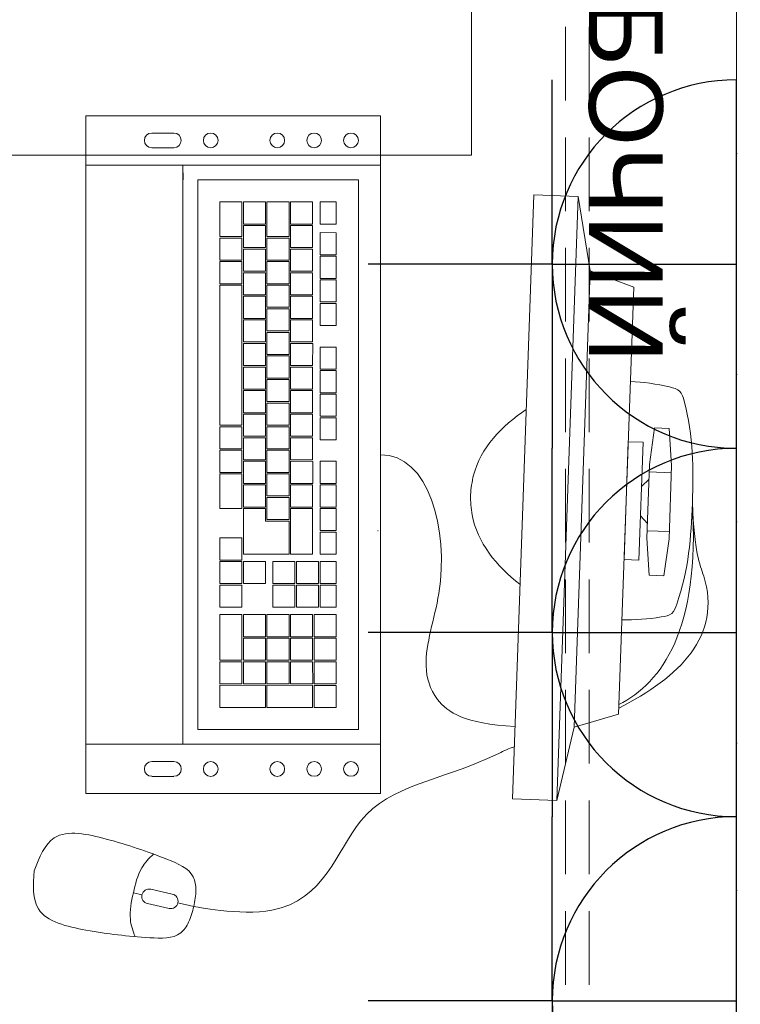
# Model space of a CAD drawing. Header units: millimetres. Extents: x -57464382 to 30606835, y -92609 to 65084.
# Tile 17 of 256: x -73169 to -72680, y -52829 to -52161. Entities that reach past the tile are written whole.
import ezdxf

# ---------------------------------------------------------------- set-up
doc = ezdxf.new("R2010")
doc.units = ezdxf.units.MM
doc.linetypes.add('( Hidden )', pattern=[0.375, 0.25, -0.125])
doc.layers.get('0').update_dxf_attribs({"lineweight": 0})
doc.layers.add('00_АР_Номер мебели', color=1, linetype='Continuous', lineweight=13, plot=False)
doc.layers.add('00_АР_Подложка', color=7, linetype='Continuous', lineweight=0, true_color=0x9b9292)
doc.layers.add('1. ПОДЛОЖКА', color=7, linetype='Continuous', lineweight=0, true_color=0x9b9292)
doc.layers.add('06_АР_Мебель', color=4, linetype='Continuous', lineweight=9)
doc.layers.add('09_АР_Мебель', color=4, linetype='Continuous', lineweight=9)
doc.layers.add('ЭОМ', color=7, linetype='Continuous')
doc.styles.get("Standard").update_dxf_attribs({"font": 'arial.ttf'})

# ---------------------------------------------------------------- blocks, each defined once
blk = doc.blocks.new('Компьютер')
at = {"layer": '00_АР_Подложка', "lineweight": 0}
for p, q in [((-76.43, 195.2), (-76.44, 185.2)), ((-76.43, 195.2), (-51.43, 197.69)), ((-51.43, 197.69), (-1.43, 197.66)), ((-46.44, 182.69), (-46.43, 197.69)), ((-6.43, 197.66), (-6.44, 182.66)), ((23.57, 195.14), (-1.43, 197.66)), ((23.57, 195.14), (23.56, 185.14)), ((-76.44, 185.2), (-51.44, 182.69)), ((-1.44, 182.66), (-51.44, 182.69)), ((-36.44, 177.68), (-41.44, 182.68)), ((-16.44, 177.67), (-11.44, 182.66)), ((23.56, 185.14), (-1.44, 182.66)), ((-66.45, 167.7), (-66.44, 177.7)), ((-66.44, 177.7), (13.56, 177.65)), ((13.56, 177.65), (13.55, 167.65)), ((-171.45, 167.76), (-181.47, 137.76)), ((118.55, 167.59), (-171.45, 167.76)), ((13.55, 167.65), (-66.45, 167.7)), ((118.55, 167.59), (128.47, 137.76)), ((-181.47, 137.76), (-231.47, 127.79)), ((-181.47, 137.76), (128.47, 137.76)), ((128.47, 137.76), (178.53, 127.79)), ((-231.49, 97.79), (-231.47, 127.79)), ((-231.47, 127.79), (178.53, 127.79)), ((178.53, 127.79), (178.51, 97.79)), ((-231.49, 97.79), (178.51, 97.79)), ((-281.52, -8.22), (178.19, 8.05)), ((144.71, 6.87), (151.79, -193.01)), ((178.19, 8.05), (185.27, -191.82)), ((-274.45, -208.09), (-281.52, -8.22)), ((-248.04, -7.03), (-240.97, -206.91)), ((-237.52, -21.67), (135.25, -8.48)), ((135.25, -8.48), (139.11, -117.41)), ((-233.66, -130.6), (-237.52, -21.67)), ((52.83, -26.4), (37.84, -26.93)), ((52.83, -26.4), (53.22, -37.4)), ((57.83, -26.23), (72.82, -25.7)), ((58.36, -41.22), (57.83, -26.23)), ((72.82, -25.7), (73.35, -40.69)), ((73.82, -25.66), (88.81, -25.13)), ((74.35, -40.65), (73.82, -25.66)), ((88.81, -25.13), (89.34, -40.12)), ((89.81, -25.1), (104.8, -24.56)), ((90.34, -40.09), (89.81, -25.1)), ((104.8, -24.56), (105.33, -39.56)), ((105.8, -24.53), (120.79, -24)), ((106.33, -39.52), (105.8, -24.53)), ((120.79, -24), (121.32, -38.99)), ((-138.21, -33.16), (-153.2, -33.69)), ((-138.21, -33.16), (-137.83, -44.16)), ((-108.65, -32.12), (-123.64, -32.65)), ((-123.25, -43.64), (-123.64, -32.65)), ((-108.65, -32.12), (-108.26, -43.11)), ((-92.66, -31.55), (-107.65, -32.08)), ((-107.26, -43.08), (-107.65, -32.08)), ((-92.66, -31.55), (-92.27, -42.55)), ((-76.67, -30.99), (-91.66, -31.52)), ((-91.27, -42.51), (-91.66, -31.52)), ((-76.67, -30.99), (-76.28, -41.98)), ((-60.68, -30.42), (-75.67, -30.95)), ((-75.28, -41.94), (-75.67, -30.95)), ((-60.68, -30.42), (-60.29, -41.41)), ((-31.11, -29.37), (-46.11, -29.9)), ((-45.72, -40.9), (-46.11, -29.9)), ((-31.11, -29.37), (-30.73, -40.37)), ((-15.12, -28.81), (-30.12, -29.34)), ((-29.73, -40.33), (-30.12, -29.34)), ((-15.12, -28.81), (-14.74, -39.8)), ((0.87, -28.24), (-14.13, -28.77)), ((-13.74, -39.77), (-14.13, -28.77)), ((0.87, -28.24), (1.25, -39.24)), ((16.86, -27.68), (1.86, -28.21)), ((2.25, -39.2), (1.86, -28.21)), ((16.86, -27.68), (17.24, -38.67)), ((36.84, -26.97), (21.85, -27.5)), ((22.24, -38.49), (21.85, -27.5)), ((36.84, -26.97), (37.23, -37.96)), ((38.23, -37.93), (37.84, -26.93)), ((-207, -35.6), (-222, -36.13)), ((-221.61, -47.12), (-222, -36.13)), ((-207, -35.6), (-206.62, -46.59)), ((-186.18, -34.86), (-201.17, -35.39)), ((-200.79, -46.39), (-201.17, -35.39)), ((-186.18, -34.86), (-185.8, -45.85)), ((-170.19, -34.3), (-185.18, -34.83)), ((-184.8, -45.82), (-185.18, -34.83)), ((-170.19, -34.3), (-169.81, -45.29)), ((-154.2, -33.73), (-169.19, -34.26)), ((-168.81, -45.25), (-169.19, -34.26)), ((-154.2, -33.73), (-153.82, -44.72)), ((-152.82, -44.69), (-153.2, -33.69)), ((-14.74, -39.8), (-29.73, -40.33)), ((1.25, -39.24), (-13.74, -39.77)), ((17.24, -38.67), (2.25, -39.2)), ((37.23, -37.96), (22.24, -38.49)), ((22.28, -39.49), (37.27, -38.96)), ((22.81, -54.48), (22.28, -39.49)), ((37.27, -38.96), (37.8, -53.95)), ((53.22, -37.4), (38.23, -37.93)), ((38.27, -38.93), (53.26, -38.4)), ((38.8, -53.92), (38.27, -38.93)), ((53.26, -38.4), (53.79, -53.39)), ((105.33, -39.56), (90.34, -40.09)), ((121.32, -38.99), (106.33, -39.52)), ((106.37, -40.52), (121.36, -39.99)), ((121.36, -39.99), (122.45, -70.97)), ((-206.62, -46.59), (-221.61, -47.12)), ((-185.8, -45.85), (-200.79, -46.39)), ((-169.81, -45.29), (-184.8, -45.82)), ((-153.82, -44.72), (-168.81, -45.25)), ((-137.83, -44.16), (-152.82, -44.69)), ((-108.26, -43.11), (-123.25, -43.64)), ((-92.27, -42.55), (-107.26, -43.08)), ((-76.28, -41.98), (-91.27, -42.51)), ((-77.52, -47.03), (-62.53, -46.5)), ((-60.29, -41.41), (-75.28, -41.94)), ((-62.53, -46.5), (-62, -61.49)), ((-61.53, -46.46), (-46.54, -45.93)), ((-61, -61.45), (-61.53, -46.46)), ((-46.54, -45.93), (-46.01, -60.92)), ((-30.73, -40.37), (-45.72, -40.9)), ((-45.54, -45.89), (-30.55, -45.36)), ((-45.01, -60.89), (-45.54, -45.89)), ((-30.55, -45.36), (-30.02, -60.35)), ((-29.55, -45.33), (-14.56, -44.8)), ((-29.02, -60.32), (-29.55, -45.33)), ((-14.56, -44.8), (-14.03, -59.79)), ((-13.56, -44.76), (17.42, -43.67)), ((-13.03, -59.75), (-13.56, -44.76)), ((17.42, -43.67), (17.95, -58.66)), ((73.35, -40.69), (58.36, -41.22)), ((58.4, -42.22), (73.39, -41.69)), ((58.93, -57.21), (58.4, -42.22)), ((73.39, -41.69), (73.92, -56.68)), ((89.34, -40.12), (74.35, -40.65)), ((74.39, -41.65), (89.38, -41.12)), ((74.92, -56.64), (74.39, -41.65)), ((89.38, -41.12), (89.91, -56.11)), ((90.38, -41.09), (105.37, -40.55)), ((90.91, -56.08), (90.38, -41.09)), ((105.37, -40.55), (105.9, -55.55)), ((107.46, -71.5), (106.37, -40.52)), ((-221.43, -52.12), (-206.44, -51.59)), ((-220.9, -67.11), (-221.43, -52.12)), ((-206.44, -51.59), (-205.91, -66.58)), ((-205.44, -51.55), (-190.45, -51.02)), ((-204.91, -66.54), (-205.44, -51.55)), ((-190.45, -51.02), (-189.92, -66.01)), ((-189.45, -50.99), (-174.46, -50.46)), ((-188.92, -65.98), (-189.45, -50.99)), ((-174.46, -50.46), (-173.93, -65.45)), ((-173.46, -50.42), (-158.47, -49.89)), ((-172.93, -65.41), (-173.46, -50.42)), ((-158.47, -49.89), (-157.94, -64.88)), ((-157.47, -49.86), (-142.48, -49.33)), ((-156.94, -64.85), (-157.47, -49.86)), ((-142.48, -49.33), (-141.95, -64.32)), ((-141.48, -49.29), (-126.49, -48.76)), ((-140.95, -64.28), (-141.48, -49.29)), ((-126.49, -48.76), (-125.96, -63.75)), ((-125.49, -48.72), (-110.5, -48.19)), ((-124.96, -63.71), (-125.49, -48.72)), ((-110.5, -48.19), (-109.97, -63.18)), ((-109.5, -48.16), (-94.51, -47.63)), ((-108.97, -63.15), (-109.5, -48.16)), ((-94.51, -47.63), (-93.98, -62.62)), ((-93.51, -47.59), (-78.52, -47.06)), ((-92.98, -62.58), (-93.51, -47.59)), ((-78.52, -47.06), (-77.99, -62.05)), ((-76.99, -62.02), (-77.52, -47.03)), ((53.79, -53.39), (38.8, -53.92)), ((-14.03, -59.79), (-29.02, -60.32)), ((17.95, -58.66), (-13.03, -59.75)), ((-4.5, -60.45), (17.99, -59.66)), ((17.99, -59.66), (19.08, -90.64)), ((37.8, -53.95), (22.81, -54.48)), ((22.84, -55.48), (37.83, -54.95)), ((23.37, -70.47), (22.84, -55.48)), ((37.83, -54.95), (38.36, -69.94)), ((38.83, -54.92), (53.82, -54.39)), ((39.36, -69.91), (38.83, -54.92)), ((53.82, -54.39), (54.35, -69.38)), ((73.92, -56.68), (58.93, -57.21)), ((58.96, -58.21), (73.95, -57.68)), ((59.49, -73.2), (58.96, -58.21)), ((73.95, -57.68), (74.48, -72.67)), ((89.91, -56.11), (74.92, -56.64)), ((74.95, -57.64), (89.94, -57.11)), ((75.48, -72.63), (74.95, -57.64)), ((89.94, -57.11), (90.47, -72.1)), ((105.9, -55.55), (90.91, -56.08)), ((90.94, -57.08), (105.93, -56.54)), ((91.47, -72.07), (90.94, -57.08)), ((105.93, -56.54), (106.46, -71.54)), ((-205.91, -66.58), (-220.9, -67.11)), ((-189.92, -66.01), (-204.91, -66.54)), ((-196.38, -67.24), (-181.39, -66.71)), ((-173.93, -65.45), (-188.92, -65.98)), ((-181.39, -66.71), (-180.86, -81.7)), ((-180.39, -66.68), (-165.4, -66.15)), ((-179.86, -81.67), (-180.39, -66.68)), ((-157.94, -64.88), (-172.93, -65.41)), ((-165.4, -66.15), (-164.87, -81.14)), ((-164.4, -66.11), (-149.41, -65.58)), ((-163.87, -81.1), (-164.4, -66.11)), ((-141.95, -64.32), (-156.94, -64.85)), ((-149.41, -65.58), (-148.88, -80.57)), ((-148.41, -65.54), (-133.42, -65.01)), ((-147.88, -80.54), (-148.41, -65.54)), ((-125.96, -63.75), (-140.95, -64.28)), ((-133.42, -65.01), (-132.89, -80.01)), ((-132.42, -64.98), (-117.43, -64.45)), ((-131.89, -79.97), (-132.42, -64.98)), ((-109.97, -63.18), (-124.96, -63.71)), ((-117.43, -64.45), (-116.9, -79.44)), ((-116.43, -64.41), (-101.44, -63.88)), ((-115.9, -79.4), (-116.43, -64.41)), ((-93.98, -62.62), (-108.97, -63.15)), ((-101.44, -63.88), (-100.91, -78.87)), ((-100.44, -63.85), (-85.45, -63.32)), ((-99.91, -78.84), (-100.44, -63.85)), ((-77.99, -62.05), (-92.98, -62.58)), ((-85.45, -63.32), (-84.92, -78.31)), ((-84.45, -63.28), (-69.46, -62.75)), ((-83.92, -78.27), (-84.45, -63.28)), ((-62, -61.49), (-76.99, -62.02)), ((-69.46, -62.75), (-68.93, -77.74)), ((-68.46, -62.72), (-53.47, -62.19)), ((-67.93, -77.71), (-68.46, -62.72)), ((-46.01, -60.92), (-61, -61.45)), ((-53.47, -62.19), (-52.94, -77.18)), ((-52.47, -62.15), (-37.48, -61.62)), ((-51.94, -77.14), (-52.47, -62.15)), ((-30.02, -60.35), (-45.01, -60.89)), ((-37.48, -61.62), (-36.95, -76.61)), ((-36.48, -61.58), (-21.49, -61.05)), ((-35.95, -76.57), (-36.48, -61.58)), ((-21.49, -61.05), (-20.96, -76.04)), ((-20.49, -61.02), (-5.5, -60.49)), ((-19.96, -76.01), (-20.49, -61.02)), ((-5.5, -60.49), (-4.97, -75.48)), ((-3.93, -76.44), (-4.5, -60.45)), ((-220.86, -68.11), (-197.38, -67.28)), ((-220.33, -83.1), (-220.86, -68.11)), ((-197.38, -67.28), (-196.85, -82.27)), ((-195.85, -82.23), (-196.38, -67.24)), ((38.36, -69.94), (23.37, -70.47)), ((54.35, -69.38), (39.36, -69.91)), ((74.48, -72.67), (59.49, -73.2)), ((90.47, -72.1), (75.48, -72.63)), ((75.52, -73.63), (90.51, -73.1)), ((90.51, -73.1), (91.04, -88.09)), ((106.46, -71.54), (91.47, -72.07)), ((91.51, -73.07), (106.5, -72.53)), ((92.04, -88.06), (91.51, -73.07)), ((106.5, -72.53), (107.03, -87.53)), ((122.45, -70.97), (107.46, -71.5)), ((107.5, -72.5), (122.49, -71.97)), ((108.59, -103.48), (107.5, -72.5)), ((122.49, -71.97), (123.58, -102.95)), ((-132.89, -80.01), (-147.88, -80.54)), ((-116.9, -79.44), (-131.89, -79.97)), ((-124.36, -80.7), (-109.37, -80.17)), ((-100.91, -78.87), (-115.9, -79.4)), ((-109.37, -80.17), (-108.84, -95.16)), ((-108.37, -80.14), (-93.38, -79.61)), ((-107.84, -95.13), (-108.37, -80.14)), ((-84.92, -78.31), (-99.91, -78.84)), ((-93.38, -79.61), (-92.85, -94.6)), ((-92.38, -79.57), (-77.39, -79.04)), ((-91.85, -94.56), (-92.38, -79.57)), ((-68.93, -77.74), (-83.92, -78.27)), ((-77.39, -79.04), (-76.86, -94.03)), ((-76.39, -79.01), (-61.4, -78.48)), ((-75.86, -94), (-76.39, -79.01)), ((-52.94, -77.18), (-67.93, -77.71)), ((-61.4, -78.48), (-60.87, -93.47)), ((-60.4, -78.44), (-45.41, -77.91)), ((-59.87, -93.43), (-60.4, -78.44)), ((-36.95, -76.61), (-51.94, -77.14)), ((-45.41, -77.91), (-44.88, -92.9)), ((-44.41, -77.87), (-29.42, -77.34)), ((-43.88, -92.87), (-44.41, -77.87)), ((-20.96, -76.04), (-35.95, -76.57)), ((-29.42, -77.34), (-28.89, -92.33)), ((-28.42, -77.31), (-13.43, -76.78)), ((-27.89, -92.3), (-28.42, -77.31)), ((-4.97, -75.48), (-19.96, -76.01)), ((-13.43, -76.78), (-12.9, -91.77)), ((-12.43, -76.74), (-3.93, -76.44)), ((-11.9, -91.73), (-12.43, -76.74)), ((23.55, -75.47), (38.54, -74.94)), ((24.08, -90.46), (23.55, -75.47)), ((38.54, -74.94), (39.07, -89.93)), ((59.53, -74.2), (74.52, -73.67)), ((60.06, -89.19), (59.53, -74.2)), ((74.52, -73.67), (75.05, -88.66)), ((76.05, -88.62), (75.52, -73.63)), ((-196.85, -82.27), (-220.33, -83.1)), ((-220.3, -84.1), (-205.31, -83.57)), ((-219.77, -99.09), (-220.3, -84.1)), ((-205.31, -83.57), (-204.78, -98.56)), ((-204.31, -83.53), (-189.32, -83)), ((-203.78, -98.52), (-204.31, -83.53)), ((-180.86, -81.7), (-195.85, -82.23)), ((-189.32, -83), (-188.79, -97.99)), ((-188.32, -82.97), (-173.33, -82.44)), ((-187.79, -97.96), (-188.32, -82.97)), ((-164.87, -81.14), (-179.86, -81.67)), ((-173.33, -82.44), (-172.8, -97.43)), ((-172.33, -82.4), (-157.34, -81.87)), ((-171.8, -97.39), (-172.33, -82.4)), ((-148.88, -80.57), (-163.87, -81.1)), ((-157.34, -81.87), (-156.81, -96.86)), ((-156.34, -81.84), (-141.35, -81.31)), ((-155.81, -96.83), (-156.34, -81.84)), ((-141.35, -81.31), (-140.82, -96.3)), ((-140.35, -81.27), (-125.36, -80.74)), ((-139.82, -96.26), (-140.35, -81.27)), ((-125.36, -80.74), (-124.83, -95.73)), ((-123.83, -95.69), (-124.36, -80.7)), ((-60.87, -93.47), (-75.86, -94)), ((-44.88, -92.9), (-59.87, -93.43)), ((-28.89, -92.33), (-43.88, -92.87)), ((-35.35, -93.56), (-11.86, -92.73)), ((-12.9, -91.77), (-27.89, -92.3)), ((19.08, -90.64), (-11.9, -91.73)), ((-11.86, -92.73), (-11.33, -107.72)), ((8.13, -92.03), (23.12, -91.5)), ((8.66, -107.02), (8.13, -92.03)), ((23.12, -91.5), (23.65, -106.49)), ((39.07, -89.93), (24.08, -90.46)), ((24.12, -91.46), (39.11, -90.93)), ((24.65, -106.45), (24.12, -91.46)), ((39.11, -90.93), (39.64, -105.92)), ((40.11, -90.89), (55.1, -90.36)), ((40.64, -105.88), (40.11, -90.89)), ((55.1, -90.36), (55.63, -105.35)), ((75.05, -88.66), (60.06, -89.19)), ((60.09, -90.19), (91.07, -89.09)), ((60.62, -105.18), (60.09, -90.19)), ((91.04, -88.09), (76.05, -88.62)), ((91.07, -89.09), (91.6, -104.08)), ((107.03, -87.53), (92.04, -88.06)), ((92.07, -89.06), (107.06, -88.52)), ((92.6, -104.05), (92.07, -89.06)), ((107.06, -88.52), (107.59, -103.52)), ((-204.78, -98.56), (-219.77, -99.09)), ((-219.73, -100.09), (-196.25, -99.26)), ((-219.2, -115.08), (-219.73, -100.09)), ((-188.79, -97.99), (-203.78, -98.52)), ((-196.25, -99.26), (-195.72, -114.25)), ((-195.25, -99.22), (-180.26, -98.69)), ((-194.72, -114.21), (-195.25, -99.22)), ((-172.8, -97.43), (-187.79, -97.96)), ((-180.26, -98.69), (-179.73, -113.68)), ((-179.26, -98.66), (-164.27, -98.13)), ((-178.73, -113.65), (-179.26, -98.66)), ((-156.81, -96.86), (-171.8, -97.39)), ((-164.27, -98.13), (-163.74, -113.12)), ((-163.27, -98.09), (-68.33, -94.73)), ((-162.74, -113.08), (-163.27, -98.09)), ((-140.82, -96.3), (-155.81, -96.83)), ((-124.83, -95.73), (-139.82, -96.26)), ((-108.84, -95.16), (-123.83, -95.69)), ((-92.85, -94.6), (-107.84, -95.13)), ((-76.86, -94.03), (-91.85, -94.56)), ((-68.33, -94.73), (-67.8, -109.72)), ((-67.33, -94.7), (-52.34, -94.17)), ((-66.8, -109.69), (-67.33, -94.7)), ((-52.34, -94.17), (-51.81, -109.16)), ((-51.34, -94.13), (-36.35, -93.6)), ((-50.81, -109.12), (-51.34, -94.13)), ((-36.35, -93.6), (-35.82, -108.59)), ((-34.82, -108.55), (-35.35, -93.56)), ((23.65, -106.49), (8.66, -107.02)), ((39.64, -105.92), (24.65, -106.45)), ((55.63, -105.35), (40.64, -105.88)), ((91.6, -104.08), (60.62, -105.18)), ((107.59, -103.52), (92.6, -104.05)), ((123.58, -102.95), (108.59, -103.48)), ((-163.74, -113.12), (-178.73, -113.65)), ((-67.8, -109.72), (-162.74, -113.08)), ((-51.81, -109.16), (-66.8, -109.69)), ((-35.82, -108.59), (-50.81, -109.12)), ((-11.33, -107.72), (-34.82, -108.55)), ((139.11, -117.41), (-233.66, -130.6)), ((-195.72, -114.25), (-219.2, -115.08)), ((-179.73, -113.68), (-194.72, -114.21)), ((259.16, -115.85), (257.13, -126.72)), ((-243.3, -140.95), (149.45, -127.05)), ((161.41, -132.82), (161.94, -147.81)), ((171.94, -147.46), (171.41, -132.47)), ((251.29, -130.71), (248.54, -145.46)), ((258.36, -147.3), (261.12, -132.55)), ((-233.31, -140.59), (-243.3, -140.95)), ((-264.82, -147.9), (-264.29, -162.9)), ((-254.29, -162.54), (-254.83, -147.55)), ((252.53, -151.29), (251.43, -157.16)), ((185.27, -191.82), (-274.45, -208.09))]:
    blk.add_line(p, q, dxfattribs=at)
for centre, radius in [((0, 0), 0.1), ((162.16, -12.53), 5), ((-264.07, -27.61), 5), ((163.04, -37.51), 5), ((-263.19, -52.6), 5), ((163.93, -62.5), 5), ((-262.3, -77.58), 5), ((165.53, -107.66), 5), ((-260.71, -122.74), 5)]:
    blk.add_circle(centre, radius, dxfattribs=at)
for centre, start, end in [((256.21, -131.63), 349.4053, 169.4053), ((166.41, -132.64), 2.02668, 182.02668), ((-259.82, -147.73), 2.02668, 182.02668), ((253.45, -146.38), 169.4053, 349.4053), ((166.94, -147.64), 182.02668, 2.02668), ((-259.29, -162.72), 182.02668, 2.02668)]:
    blk.add_arc(centre, 5, start, end, dxfattribs=at)
for points, knots in [([(114.42, 167.59), (92.32, 208.17), (56.84, 241.59), (7.11, 215.01), (-26.42, 212.67)], [301.145323, 301.145323, 301.145323, 301.145323, 415.407088, 437.556664, 437.556664, 437.556664, 437.556664]), ([(-26.42, 212.67), (-49.56, 212.69), (-74.07, 211.72), (-102.85, 202.23), (-106.02, 187.95), (-107.25, 176.46), (-107.33, 167.72)], [0, 0, 0, 0, 69.399914, 76.624177, 84.122224, 109.95105, 109.95105, 109.95105, 109.95105]), ([(-26.42, 212.67), (-3.29, 212.66), (21.22, 211.67), (49.99, 202.14), (53.14, 187.85), (54.37, 176.37), (54.44, 167.63)], [0, 0, 0, 0, 69.399914, 76.624177, 84.122224, 109.95105, 109.95105, 109.95105, 109.95105]), ([(-85.74, 97.71), (-74.22, 81.22), (-54.63, 64.43), (-31.04, 62.16), (-26.51, 61.95)], [183.033033, 183.033033, 183.033033, 183.033033, 239.928901, 253.488029, 253.488029, 253.488029, 253.488029]), ([(-51.66, -0.08), (-53.29, 32.49), (17.85, 54.71), (84.3, 31.82), (115.93, 42.23), (128.7, 63.32), (129.53, 97.58)], [0, 0, 0, 0, 111.099215, 156.303039, 180.580053, 211.421886, 211.421886, 211.421886, 211.421886]), ([(32.76, 97.64), (21.22, 81.16), (1.61, 64.39), (-21.98, 62.16), (-26.51, 61.95)], [183.033033, 183.033033, 183.033033, 183.033033, 239.928901, 253.488029, 253.488029, 253.488029, 253.488029]), ([(259.16, -115.85), (259.16, -115.85), (273.46, -32.39), (172.86, -9.92), (169.34, 49), (144.35, 94.2), (143.26, 97.57)], [0, 0, 0, 0, 49.29571, 130.063652, 232.751106, 241.185472, 241.185472, 241.185472, 241.185472]), ([(251.43, -157.16), (245.54, -156.06), (235.19, -153.95), (227.58, -147.4), (224.68, -144.44)], [0, 0, 0, 0, 17.989581, 30.266668, 30.266668, 30.266668, 30.266668]), ([(251.43, -157.16), (257.33, -158.27), (267.74, -160.04), (277.2, -156.68), (280.97, -154.97)], [0, 0, 0, 0, 17.989581, 30.266668, 30.266668, 30.266668, 30.266668])]:
    blk.add_open_spline(points, degree=3, knots=knots, dxfattribs=at)
blk.add_open_spline([(112.12, 167.59), (95.68, 196.63), (59.67, 220.75), (-26.42, 212.67)], degree=3, dxfattribs=at)
for points, start_tangent in [([(238.75, -224.96), (215.99, -212.1), (215.55, -176.89), (227.93, -134.83), (239.19, -116.95), (247.92, -114.85), (259.16, -115.85)], (-0.982952, 0.18386)), ([(238.75, -224.96), (264.62, -221.19), (277.76, -188.53), (281.42, -144.83), (277.39, -124.1), (270, -118.98), (259.16, -115.85)], (0.982952, -0.18386))]:
    blk.add_spline(points, degree=3, dxfattribs=dict(at, start_tangent=start_tangent))
at = {"layer": '06_АР_Мебель', "lineweight": 0}
for p, q in [((-76.43, 195.2), (-76.44, 185.2)), ((-76.43, 195.2), (-51.43, 197.69)), ((-51.43, 197.69), (-1.43, 197.66)), ((-46.44, 182.69), (-46.43, 197.69)), ((-6.43, 197.66), (-6.44, 182.66)), ((23.57, 195.14), (-1.43, 197.66)), ((23.57, 195.14), (23.56, 185.14)), ((-76.44, 185.2), (-51.44, 182.69)), ((-1.44, 182.66), (-51.44, 182.69)), ((-36.44, 177.68), (-41.44, 182.68)), ((-16.44, 177.67), (-11.44, 182.66)), ((23.56, 185.14), (-1.44, 182.66)), ((-66.45, 167.7), (-66.44, 177.7)), ((-66.44, 177.7), (13.56, 177.65)), ((13.56, 177.65), (13.55, 167.65)), ((-171.45, 167.76), (-181.47, 137.76)), ((118.55, 167.59), (-171.45, 167.76)), ((13.55, 167.65), (-66.45, 167.7)), ((118.55, 167.59), (128.47, 137.76)), ((-181.47, 137.76), (-231.47, 127.79)), ((-181.47, 137.76), (128.47, 137.76)), ((128.47, 137.76), (178.53, 127.79)), ((-231.49, 97.79), (-231.47, 127.79)), ((-231.47, 127.79), (178.53, 127.79)), ((178.53, 127.79), (178.51, 97.79)), ((-231.49, 97.79), (178.51, 97.79)), ((-281.52, -8.22), (178.19, 8.05)), ((144.71, 6.87), (151.79, -193.01)), ((178.19, 8.05), (185.27, -191.82)), ((-274.45, -208.09), (-281.52, -8.22)), ((-248.04, -7.03), (-240.97, -206.91)), ((-237.52, -21.67), (135.25, -8.48)), ((135.25, -8.48), (139.11, -117.41)), ((-233.66, -130.6), (-237.52, -21.67)), ((52.83, -26.4), (37.84, -26.93)), ((52.83, -26.4), (53.22, -37.4)), ((57.83, -26.23), (72.82, -25.7)), ((58.36, -41.22), (57.83, -26.23)), ((72.82, -25.7), (73.35, -40.69)), ((73.82, -25.66), (88.81, -25.13)), ((74.35, -40.65), (73.82, -25.66)), ((88.81, -25.13), (89.34, -40.12)), ((89.81, -25.1), (104.8, -24.56)), ((90.34, -40.09), (89.81, -25.1)), ((104.8, -24.56), (105.33, -39.56)), ((105.8, -24.53), (120.79, -24)), ((106.33, -39.52), (105.8, -24.53)), ((120.79, -24), (121.32, -38.99)), ((-138.21, -33.16), (-153.2, -33.69)), ((-138.21, -33.16), (-137.83, -44.16)), ((-108.65, -32.12), (-123.64, -32.65)), ((-123.25, -43.64), (-123.64, -32.65)), ((-108.65, -32.12), (-108.26, -43.11)), ((-92.66, -31.55), (-107.65, -32.08)), ((-107.26, -43.08), (-107.65, -32.08)), ((-92.66, -31.55), (-92.27, -42.55)), ((-76.67, -30.99), (-91.66, -31.52)), ((-91.27, -42.51), (-91.66, -31.52)), ((-76.67, -30.99), (-76.28, -41.98)), ((-60.68, -30.42), (-75.67, -30.95)), ((-75.28, -41.94), (-75.67, -30.95)), ((-60.68, -30.42), (-60.29, -41.41)), ((-31.11, -29.37), (-46.11, -29.9)), ((-45.72, -40.9), (-46.11, -29.9)), ((-31.11, -29.37), (-30.73, -40.37)), ((-15.12, -28.81), (-30.12, -29.34)), ((-29.73, -40.33), (-30.12, -29.34)), ((-15.12, -28.81), (-14.74, -39.8)), ((0.87, -28.24), (-14.13, -28.77)), ((-13.74, -39.77), (-14.13, -28.77)), ((0.87, -28.24), (1.25, -39.24)), ((16.86, -27.68), (1.86, -28.21)), ((2.25, -39.2), (1.86, -28.21)), ((16.86, -27.68), (17.24, -38.67)), ((36.84, -26.97), (21.85, -27.5)), ((22.24, -38.49), (21.85, -27.5)), ((36.84, -26.97), (37.23, -37.96)), ((38.23, -37.93), (37.84, -26.93)), ((-207, -35.6), (-222, -36.13)), ((-221.61, -47.12), (-222, -36.13)), ((-207, -35.6), (-206.62, -46.59)), ((-186.18, -34.86), (-201.17, -35.39)), ((-200.79, -46.39), (-201.17, -35.39)), ((-186.18, -34.86), (-185.8, -45.85)), ((-170.19, -34.3), (-185.18, -34.83)), ((-184.8, -45.82), (-185.18, -34.83)), ((-170.19, -34.3), (-169.81, -45.29)), ((-154.2, -33.73), (-169.19, -34.26)), ((-168.81, -45.25), (-169.19, -34.26)), ((-154.2, -33.73), (-153.82, -44.72)), ((-152.82, -44.69), (-153.2, -33.69)), ((-14.74, -39.8), (-29.73, -40.33)), ((1.25, -39.24), (-13.74, -39.77)), ((17.24, -38.67), (2.25, -39.2)), ((37.23, -37.96), (22.24, -38.49)), ((22.28, -39.49), (37.27, -38.96)), ((22.81, -54.48), (22.28, -39.49)), ((37.27, -38.96), (37.8, -53.95)), ((53.22, -37.4), (38.23, -37.93)), ((38.27, -38.93), (53.26, -38.4)), ((38.8, -53.92), (38.27, -38.93)), ((53.26, -38.4), (53.79, -53.39)), ((105.33, -39.56), (90.34, -40.09)), ((121.32, -38.99), (106.33, -39.52)), ((106.37, -40.52), (121.36, -39.99)), ((121.36, -39.99), (122.45, -70.97)), ((-206.62, -46.59), (-221.61, -47.12)), ((-185.8, -45.85), (-200.79, -46.39)), ((-169.81, -45.29), (-184.8, -45.82)), ((-153.82, -44.72), (-168.81, -45.25)), ((-137.83, -44.16), (-152.82, -44.69)), ((-108.26, -43.11), (-123.25, -43.64)), ((-92.27, -42.55), (-107.26, -43.08)), ((-76.28, -41.98), (-91.27, -42.51)), ((-77.52, -47.03), (-62.53, -46.5)), ((-60.29, -41.41), (-75.28, -41.94)), ((-62.53, -46.5), (-62, -61.49)), ((-61.53, -46.46), (-46.54, -45.93)), ((-61, -61.45), (-61.53, -46.46)), ((-46.54, -45.93), (-46.01, -60.92)), ((-30.73, -40.37), (-45.72, -40.9)), ((-45.54, -45.89), (-30.55, -45.36)), ((-45.01, -60.89), (-45.54, -45.89)), ((-30.55, -45.36), (-30.02, -60.35)), ((-29.55, -45.33), (-14.56, -44.8)), ((-29.02, -60.32), (-29.55, -45.33)), ((-14.56, -44.8), (-14.03, -59.79)), ((-13.56, -44.76), (17.42, -43.67)), ((-13.03, -59.75), (-13.56, -44.76)), ((17.42, -43.67), (17.95, -58.66)), ((73.35, -40.69), (58.36, -41.22)), ((58.4, -42.22), (73.39, -41.69)), ((58.93, -57.21), (58.4, -42.22)), ((73.39, -41.69), (73.92, -56.68)), ((89.34, -40.12), (74.35, -40.65)), ((74.39, -41.65), (89.38, -41.12)), ((74.92, -56.64), (74.39, -41.65)), ((89.38, -41.12), (89.91, -56.11)), ((90.38, -41.09), (105.37, -40.55)), ((90.91, -56.08), (90.38, -41.09)), ((105.37, -40.55), (105.9, -55.55)), ((107.46, -71.5), (106.37, -40.52)), ((-221.43, -52.12), (-206.44, -51.59)), ((-220.9, -67.11), (-221.43, -52.12)), ((-206.44, -51.59), (-205.91, -66.58)), ((-205.44, -51.55), (-190.45, -51.02)), ((-204.91, -66.54), (-205.44, -51.55)), ((-190.45, -51.02), (-189.92, -66.01)), ((-189.45, -50.99), (-174.46, -50.46)), ((-188.92, -65.98), (-189.45, -50.99)), ((-174.46, -50.46), (-173.93, -65.45)), ((-173.46, -50.42), (-158.47, -49.89)), ((-172.93, -65.41), (-173.46, -50.42)), ((-158.47, -49.89), (-157.94, -64.88)), ((-157.47, -49.86), (-142.48, -49.33)), ((-156.94, -64.85), (-157.47, -49.86)), ((-142.48, -49.33), (-141.95, -64.32)), ((-141.48, -49.29), (-126.49, -48.76)), ((-140.95, -64.28), (-141.48, -49.29)), ((-126.49, -48.76), (-125.96, -63.75)), ((-125.49, -48.72), (-110.5, -48.19)), ((-124.96, -63.71), (-125.49, -48.72)), ((-110.5, -48.19), (-109.97, -63.18)), ((-109.5, -48.16), (-94.51, -47.63)), ((-108.97, -63.15), (-109.5, -48.16)), ((-94.51, -47.63), (-93.98, -62.62)), ((-93.51, -47.59), (-78.52, -47.06)), ((-92.98, -62.58), (-93.51, -47.59)), ((-78.52, -47.06), (-77.99, -62.05)), ((-76.99, -62.02), (-77.52, -47.03)), ((53.79, -53.39), (38.8, -53.92)), ((-14.03, -59.79), (-29.02, -60.32)), ((17.95, -58.66), (-13.03, -59.75)), ((-4.5, -60.45), (17.99, -59.66)), ((17.99, -59.66), (19.08, -90.64)), ((37.8, -53.95), (22.81, -54.48)), ((22.84, -55.48), (37.83, -54.95)), ((23.37, -70.47), (22.84, -55.48)), ((37.83, -54.95), (38.36, -69.94)), ((38.83, -54.92), (53.82, -54.39)), ((39.36, -69.91), (38.83, -54.92)), ((53.82, -54.39), (54.35, -69.38)), ((73.92, -56.68), (58.93, -57.21)), ((58.96, -58.21), (73.95, -57.68)), ((59.49, -73.2), (58.96, -58.21)), ((73.95, -57.68), (74.48, -72.67)), ((89.91, -56.11), (74.92, -56.64)), ((74.95, -57.64), (89.94, -57.11)), ((75.48, -72.63), (74.95, -57.64)), ((89.94, -57.11), (90.47, -72.1)), ((105.9, -55.55), (90.91, -56.08)), ((90.94, -57.08), (105.93, -56.54)), ((91.47, -72.07), (90.94, -57.08)), ((105.93, -56.54), (106.46, -71.54)), ((-205.91, -66.58), (-220.9, -67.11)), ((-189.92, -66.01), (-204.91, -66.54)), ((-196.38, -67.24), (-181.39, -66.71)), ((-173.93, -65.45), (-188.92, -65.98)), ((-181.39, -66.71), (-180.86, -81.7)), ((-180.39, -66.68), (-165.4, -66.15)), ((-179.86, -81.67), (-180.39, -66.68)), ((-157.94, -64.88), (-172.93, -65.41)), ((-165.4, -66.15), (-164.87, -81.14)), ((-164.4, -66.11), (-149.41, -65.58)), ((-163.87, -81.1), (-164.4, -66.11)), ((-141.95, -64.32), (-156.94, -64.85)), ((-149.41, -65.58), (-148.88, -80.57)), ((-148.41, -65.54), (-133.42, -65.01)), ((-147.88, -80.54), (-148.41, -65.54)), ((-125.96, -63.75), (-140.95, -64.28)), ((-133.42, -65.01), (-132.89, -80.01)), ((-132.42, -64.98), (-117.43, -64.45)), ((-131.89, -79.97), (-132.42, -64.98)), ((-109.97, -63.18), (-124.96, -63.71)), ((-117.43, -64.45), (-116.9, -79.44)), ((-116.43, -64.41), (-101.44, -63.88)), ((-115.9, -79.4), (-116.43, -64.41)), ((-93.98, -62.62), (-108.97, -63.15)), ((-101.44, -63.88), (-100.91, -78.87)), ((-100.44, -63.85), (-85.45, -63.32)), ((-99.91, -78.84), (-100.44, -63.85)), ((-77.99, -62.05), (-92.98, -62.58)), ((-85.45, -63.32), (-84.92, -78.31)), ((-84.45, -63.28), (-69.46, -62.75)), ((-83.92, -78.27), (-84.45, -63.28)), ((-62, -61.49), (-76.99, -62.02)), ((-69.46, -62.75), (-68.93, -77.74)), ((-68.46, -62.72), (-53.47, -62.19)), ((-67.93, -77.71), (-68.46, -62.72)), ((-46.01, -60.92), (-61, -61.45)), ((-53.47, -62.19), (-52.94, -77.18)), ((-52.47, -62.15), (-37.48, -61.62)), ((-51.94, -77.14), (-52.47, -62.15)), ((-30.02, -60.35), (-45.01, -60.89)), ((-37.48, -61.62), (-36.95, -76.61)), ((-36.48, -61.58), (-21.49, -61.05)), ((-35.95, -76.57), (-36.48, -61.58)), ((-21.49, -61.05), (-20.96, -76.04)), ((-20.49, -61.02), (-5.5, -60.49)), ((-19.96, -76.01), (-20.49, -61.02)), ((-5.5, -60.49), (-4.97, -75.48)), ((-3.93, -76.44), (-4.5, -60.45)), ((-220.86, -68.11), (-197.38, -67.28)), ((-220.33, -83.1), (-220.86, -68.11)), ((-197.38, -67.28), (-196.85, -82.27)), ((-195.85, -82.23), (-196.38, -67.24)), ((38.36, -69.94), (23.37, -70.47)), ((54.35, -69.38), (39.36, -69.91)), ((74.48, -72.67), (59.49, -73.2)), ((90.47, -72.1), (75.48, -72.63)), ((75.52, -73.63), (90.51, -73.1)), ((90.51, -73.1), (91.04, -88.09)), ((106.46, -71.54), (91.47, -72.07)), ((91.51, -73.07), (106.5, -72.53)), ((92.04, -88.06), (91.51, -73.07)), ((106.5, -72.53), (107.03, -87.53)), ((122.45, -70.97), (107.46, -71.5)), ((107.5, -72.5), (122.49, -71.97)), ((108.59, -103.48), (107.5, -72.5)), ((122.49, -71.97), (123.58, -102.95)), ((-132.89, -80.01), (-147.88, -80.54)), ((-116.9, -79.44), (-131.89, -79.97)), ((-124.36, -80.7), (-109.37, -80.17)), ((-100.91, -78.87), (-115.9, -79.4)), ((-109.37, -80.17), (-108.84, -95.16)), ((-108.37, -80.14), (-93.38, -79.61)), ((-107.84, -95.13), (-108.37, -80.14)), ((-84.92, -78.31), (-99.91, -78.84)), ((-93.38, -79.61), (-92.85, -94.6)), ((-92.38, -79.57), (-77.39, -79.04)), ((-91.85, -94.56), (-92.38, -79.57)), ((-68.93, -77.74), (-83.92, -78.27)), ((-77.39, -79.04), (-76.86, -94.03)), ((-76.39, -79.01), (-61.4, -78.48)), ((-75.86, -94), (-76.39, -79.01)), ((-52.94, -77.18), (-67.93, -77.71)), ((-61.4, -78.48), (-60.87, -93.47)), ((-60.4, -78.44), (-45.41, -77.91)), ((-59.87, -93.43), (-60.4, -78.44)), ((-36.95, -76.61), (-51.94, -77.14)), ((-45.41, -77.91), (-44.88, -92.9)), ((-44.41, -77.87), (-29.42, -77.34)), ((-43.88, -92.87), (-44.41, -77.87)), ((-20.96, -76.04), (-35.95, -76.57)), ((-29.42, -77.34), (-28.89, -92.33)), ((-28.42, -77.31), (-13.43, -76.78)), ((-27.89, -92.3), (-28.42, -77.31)), ((-4.97, -75.48), (-19.96, -76.01)), ((-13.43, -76.78), (-12.9, -91.77)), ((-12.43, -76.74), (-3.93, -76.44)), ((-11.9, -91.73), (-12.43, -76.74)), ((23.55, -75.47), (38.54, -74.94)), ((24.08, -90.46), (23.55, -75.47)), ((38.54, -74.94), (39.07, -89.93)), ((59.53, -74.2), (74.52, -73.67)), ((60.06, -89.19), (59.53, -74.2)), ((74.52, -73.67), (75.05, -88.66)), ((76.05, -88.62), (75.52, -73.63)), ((-196.85, -82.27), (-220.33, -83.1)), ((-220.3, -84.1), (-205.31, -83.57)), ((-219.77, -99.09), (-220.3, -84.1)), ((-205.31, -83.57), (-204.78, -98.56)), ((-204.31, -83.53), (-189.32, -83)), ((-203.78, -98.52), (-204.31, -83.53)), ((-180.86, -81.7), (-195.85, -82.23)), ((-189.32, -83), (-188.79, -97.99)), ((-188.32, -82.97), (-173.33, -82.44)), ((-187.79, -97.96), (-188.32, -82.97)), ((-164.87, -81.14), (-179.86, -81.67)), ((-173.33, -82.44), (-172.8, -97.43)), ((-172.33, -82.4), (-157.34, -81.87)), ((-171.8, -97.39), (-172.33, -82.4)), ((-148.88, -80.57), (-163.87, -81.1)), ((-157.34, -81.87), (-156.81, -96.86)), ((-156.34, -81.84), (-141.35, -81.31)), ((-155.81, -96.83), (-156.34, -81.84)), ((-141.35, -81.31), (-140.82, -96.3)), ((-140.35, -81.27), (-125.36, -80.74)), ((-139.82, -96.26), (-140.35, -81.27)), ((-125.36, -80.74), (-124.83, -95.73)), ((-123.83, -95.69), (-124.36, -80.7)), ((-60.87, -93.47), (-75.86, -94)), ((-44.88, -92.9), (-59.87, -93.43)), ((-28.89, -92.33), (-43.88, -92.87)), ((-35.35, -93.56), (-11.86, -92.73)), ((-12.9, -91.77), (-27.89, -92.3)), ((19.08, -90.64), (-11.9, -91.73)), ((-11.86, -92.73), (-11.33, -107.72)), ((8.13, -92.03), (23.12, -91.5)), ((8.66, -107.02), (8.13, -92.03)), ((23.12, -91.5), (23.65, -106.49)), ((39.07, -89.93), (24.08, -90.46)), ((24.12, -91.46), (39.11, -90.93)), ((24.65, -106.45), (24.12, -91.46)), ((39.11, -90.93), (39.64, -105.92)), ((40.11, -90.89), (55.1, -90.36)), ((40.64, -105.88), (40.11, -90.89)), ((55.1, -90.36), (55.63, -105.35)), ((75.05, -88.66), (60.06, -89.19)), ((60.09, -90.19), (91.07, -89.09)), ((60.62, -105.18), (60.09, -90.19)), ((91.04, -88.09), (76.05, -88.62)), ((91.07, -89.09), (91.6, -104.08)), ((107.03, -87.53), (92.04, -88.06)), ((92.07, -89.06), (107.06, -88.52)), ((92.6, -104.05), (92.07, -89.06)), ((107.06, -88.52), (107.59, -103.52)), ((-204.78, -98.56), (-219.77, -99.09)), ((-219.73, -100.09), (-196.25, -99.26)), ((-219.2, -115.08), (-219.73, -100.09)), ((-188.79, -97.99), (-203.78, -98.52)), ((-196.25, -99.26), (-195.72, -114.25)), ((-195.25, -99.22), (-180.26, -98.69)), ((-194.72, -114.21), (-195.25, -99.22)), ((-172.8, -97.43), (-187.79, -97.96)), ((-180.26, -98.69), (-179.73, -113.68)), ((-179.26, -98.66), (-164.27, -98.13)), ((-178.73, -113.65), (-179.26, -98.66)), ((-156.81, -96.86), (-171.8, -97.39)), ((-164.27, -98.13), (-163.74, -113.12)), ((-163.27, -98.09), (-68.33, -94.73)), ((-162.74, -113.08), (-163.27, -98.09)), ((-140.82, -96.3), (-155.81, -96.83)), ((-124.83, -95.73), (-139.82, -96.26)), ((-108.84, -95.16), (-123.83, -95.69)), ((-92.85, -94.6), (-107.84, -95.13)), ((-76.86, -94.03), (-91.85, -94.56)), ((-68.33, -94.73), (-67.8, -109.72)), ((-67.33, -94.7), (-52.34, -94.17)), ((-66.8, -109.69), (-67.33, -94.7)), ((-52.34, -94.17), (-51.81, -109.16)), ((-51.34, -94.13), (-36.35, -93.6)), ((-50.81, -109.12), (-51.34, -94.13)), ((-36.35, -93.6), (-35.82, -108.59)), ((-34.82, -108.55), (-35.35, -93.56)), ((23.65, -106.49), (8.66, -107.02)), ((39.64, -105.92), (24.65, -106.45)), ((55.63, -105.35), (40.64, -105.88)), ((91.6, -104.08), (60.62, -105.18)), ((107.59, -103.52), (92.6, -104.05)), ((123.58, -102.95), (108.59, -103.48)), ((-163.74, -113.12), (-178.73, -113.65)), ((-67.8, -109.72), (-162.74, -113.08)), ((-51.81, -109.16), (-66.8, -109.69)), ((-35.82, -108.59), (-50.81, -109.12)), ((-11.33, -107.72), (-34.82, -108.55)), ((139.11, -117.41), (-233.66, -130.6)), ((-195.72, -114.25), (-219.2, -115.08)), ((-179.73, -113.68), (-194.72, -114.21)), ((259.16, -115.85), (257.13, -126.72)), ((-243.3, -140.95), (149.45, -127.05)), ((161.41, -132.82), (161.94, -147.81)), ((171.94, -147.46), (171.41, -132.47)), ((251.29, -130.71), (248.54, -145.46)), ((258.36, -147.3), (261.12, -132.55)), ((-233.31, -140.59), (-243.3, -140.95)), ((-264.82, -147.9), (-264.29, -162.9)), ((-254.29, -162.54), (-254.83, -147.55)), ((252.53, -151.29), (251.43, -157.16)), ((185.27, -191.82), (-274.45, -208.09))]:
    blk.add_line(p, q, dxfattribs=at)
for centre, radius in [((0, 0), 0.1), ((162.16, -12.53), 5), ((-264.07, -27.61), 5), ((163.04, -37.51), 5), ((-263.19, -52.6), 5), ((163.93, -62.5), 5), ((-262.3, -77.58), 5), ((165.53, -107.66), 5), ((-260.71, -122.74), 5)]:
    blk.add_circle(centre, radius, dxfattribs=at)
for centre, start, end in [((256.21, -131.63), 349.4053, 169.4053), ((166.41, -132.64), 2.02668, 182.02668), ((-259.82, -147.73), 2.02668, 182.02668), ((253.45, -146.38), 169.4053, 349.4053), ((166.94, -147.64), 182.02668, 2.02668), ((-259.29, -162.72), 182.02668, 2.02668)]:
    blk.add_arc(centre, 5, start, end, dxfattribs=at)
for points, knots in [([(114.42, 167.59), (92.32, 208.17), (56.84, 241.59), (7.11, 215.01), (-26.42, 212.67)], [301.145323, 301.145323, 301.145323, 301.145323, 415.407088, 437.556664, 437.556664, 437.556664, 437.556664]), ([(-26.42, 212.67), (-49.56, 212.69), (-74.07, 211.72), (-102.85, 202.23), (-106.02, 187.95), (-107.25, 176.46), (-107.33, 167.72)], [0, 0, 0, 0, 69.399914, 76.624177, 84.122224, 109.95105, 109.95105, 109.95105, 109.95105]), ([(-26.42, 212.67), (-3.29, 212.66), (21.22, 211.67), (49.99, 202.14), (53.14, 187.85), (54.37, 176.37), (54.44, 167.63)], [0, 0, 0, 0, 69.399914, 76.624177, 84.122224, 109.95105, 109.95105, 109.95105, 109.95105]), ([(-85.74, 97.71), (-74.22, 81.22), (-54.63, 64.43), (-31.04, 62.16), (-26.51, 61.95)], [183.033033, 183.033033, 183.033033, 183.033033, 239.928901, 253.488029, 253.488029, 253.488029, 253.488029]), ([(-51.66, -0.08), (-53.29, 32.49), (17.85, 54.71), (84.3, 31.82), (115.93, 42.23), (128.7, 63.32), (129.53, 97.58)], [0, 0, 0, 0, 111.099215, 156.303039, 180.580053, 211.421886, 211.421886, 211.421886, 211.421886]), ([(32.76, 97.64), (21.22, 81.16), (1.61, 64.39), (-21.98, 62.16), (-26.51, 61.95)], [183.033033, 183.033033, 183.033033, 183.033033, 239.928901, 253.488029, 253.488029, 253.488029, 253.488029]), ([(259.16, -115.85), (259.16, -115.85), (273.46, -32.39), (172.86, -9.92), (169.34, 49), (144.35, 94.2), (143.26, 97.57)], [0, 0, 0, 0, 49.29571, 130.063652, 232.751106, 241.185472, 241.185472, 241.185472, 241.185472]), ([(251.43, -157.16), (245.54, -156.06), (235.19, -153.95), (227.58, -147.4), (224.68, -144.44)], [0, 0, 0, 0, 17.989581, 30.266668, 30.266668, 30.266668, 30.266668]), ([(251.43, -157.16), (257.33, -158.27), (267.74, -160.04), (277.2, -156.68), (280.97, -154.97)], [0, 0, 0, 0, 17.989581, 30.266668, 30.266668, 30.266668, 30.266668])]:
    blk.add_open_spline(points, degree=3, knots=knots, dxfattribs=at)
blk.add_open_spline([(112.12, 167.59), (95.68, 196.63), (59.67, 220.75), (-26.42, 212.67)], degree=3, dxfattribs=at)
for points, start_tangent in [([(238.75, -224.96), (215.99, -212.1), (215.55, -176.89), (227.93, -134.83), (239.19, -116.95), (247.92, -114.85), (259.16, -115.85)], (-0.982952, 0.18386)), ([(238.75, -224.96), (264.62, -221.19), (277.76, -188.53), (281.42, -144.83), (277.39, -124.1), (270, -118.98), (259.16, -115.85)], (0.982952, -0.18386))]:
    blk.add_spline(points, degree=3, dxfattribs=dict(at, start_tangent=start_tangent))
blk = doc.blocks.new('Тумба подкатная LIGHT')
at = {"layer": '06_АР_Мебель', "linetype": 'Continuous'}
for p, q in [((0, 0), (0, 500)), ((0, 500), (430, 500)), ((430, 500), (430, 0)), ((430, 0), (0, 0)), ((155, -15), (275, -15)), ((155, -25), (155, -15)), ((275, -25), (275, -15)), ((275, -25), (155, -25)), ((115, -40), (315, -40)), ((115, -40), (215, -60)), ((215, -60), (315, -40))]:
    blk.add_line(p, q, dxfattribs=at)
at = {"flags": 1}
for tag, p in [('КОД_ОБОРУДОВАНИЯ', (57.28, 679.08)), ('ДОП_ИНФОРМАЦИЯ', (57.28, 626.93)), ('ДОГОВОР', (489.13, 518.24))]:
    blk.add_attdef(tag, p, '', height=25, dxfattribs=at)
at = {"layer": '00_АР_Номер мебели'}
blk.add_attdef('Номер', (29.84, 60.63), '', height=100, dxfattribs=at)
at = {"layer": '06_АР_Мебель', "linetype": 'Continuous', "insert": (50, 488.97), "char_height": 25, "attachment_point": 1}
blk.add_mtext_dynamic_manual_height_columns('{\\C7;ТУМБА\\PПОДКАТНАЯ}', width=263.3911, gutter_width=12.5, heights=[0], dxfattribs=at)
blk = doc.blocks.new('Стол рабочий 1400')
at = {"layer": '09_АР_Мебель'}
blk.add_line((0, 0), (1400, 0), dxfattribs=at)
at = {"layer": '09_АР_Мебель', "linetype": '( Hidden )', "ltscale": 200}
for p, q in [((0, -100), (1400, -100)), ((0, -116), (1400, -116))]:
    blk.add_line(p, q, dxfattribs=at)
at = {"flags": 1}
for tag, p in [('КОД_ОБОРУДОВАНИЯ', (996.43, 81.86)), ('ДОП_ИНФОРМАЦИЯ', (996.43, 29.71)), ('ДОГОВОР', (850.58, -42.76))]:
    blk.add_attdef(tag, p, '', height=25, dxfattribs=at)
at = {"layer": '09_АР_Мебель', "insert": (50, -50), "char_height": 50, "attachment_point": 1}
blk.add_mtext_dynamic_manual_height_columns('{\\C7;СТОЛ РАБОЧИЙ\\P1400}', width=753.4507, gutter_width=12.5, heights=[0], dxfattribs=at)
blk = doc.blocks.new('A$C723C25D3')
at = {"layer": 'ЭОМ', "color": 240, "linetype": 'Continuous', "lineweight": 30, "true_color": 0xed1f24}
for p, q in [((-125, 125), (-125, 250)), ((-125, 125), (-250, 125)), ((-125, 125), (0, 125)), ((-125, 125), (-125, 0)), ((-250, 0), (0, 0))]:
    blk.add_line(p, q, dxfattribs=at)
blk.add_arc((-125, 0), 125, 0, 180, dxfattribs=at)
for p in [(-200, 0), (-50, 0)]:
    blk.add_point(p, dxfattribs=at)
blk = doc.blocks.new('*U220')
at = {"layer": '1. ПОДЛОЖКА'}
blk.add_lwpolyline([(0, 0), (1400, 0), (1400, -700), (0, -700)], close=True, dxfattribs=at)
blk.add_blockref('Стол рабочий 1400', (0, 0))
at = {"color": 7, "linetype": 'Continuous'}
blk.add_blockref('Тумба подкатная LIGHT', (32, -679.76), dxfattribs=at)
at = {"layer": '09_АР_Мебель', "rotation": 357.9733182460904}
blk.add_blockref('Компьютер', (716.99, -243.34), dxfattribs=at)
at = {"layer": 'ЭОМ', "lineweight": 15, "rotation": 180}
for p in [(411, 0), (661, 0), (911, 0)]:
    blk.add_blockref('A$C723C25D3', p, dxfattribs=at)

msp = doc.modelspace()

# ---------------------------------------------------------------- block references
at = {"rotation": 270}
msp.add_blockref('*U220', (-72682.84, -51790.69), dxfattribs=at)

doc.saveas('drawing.dxf')
